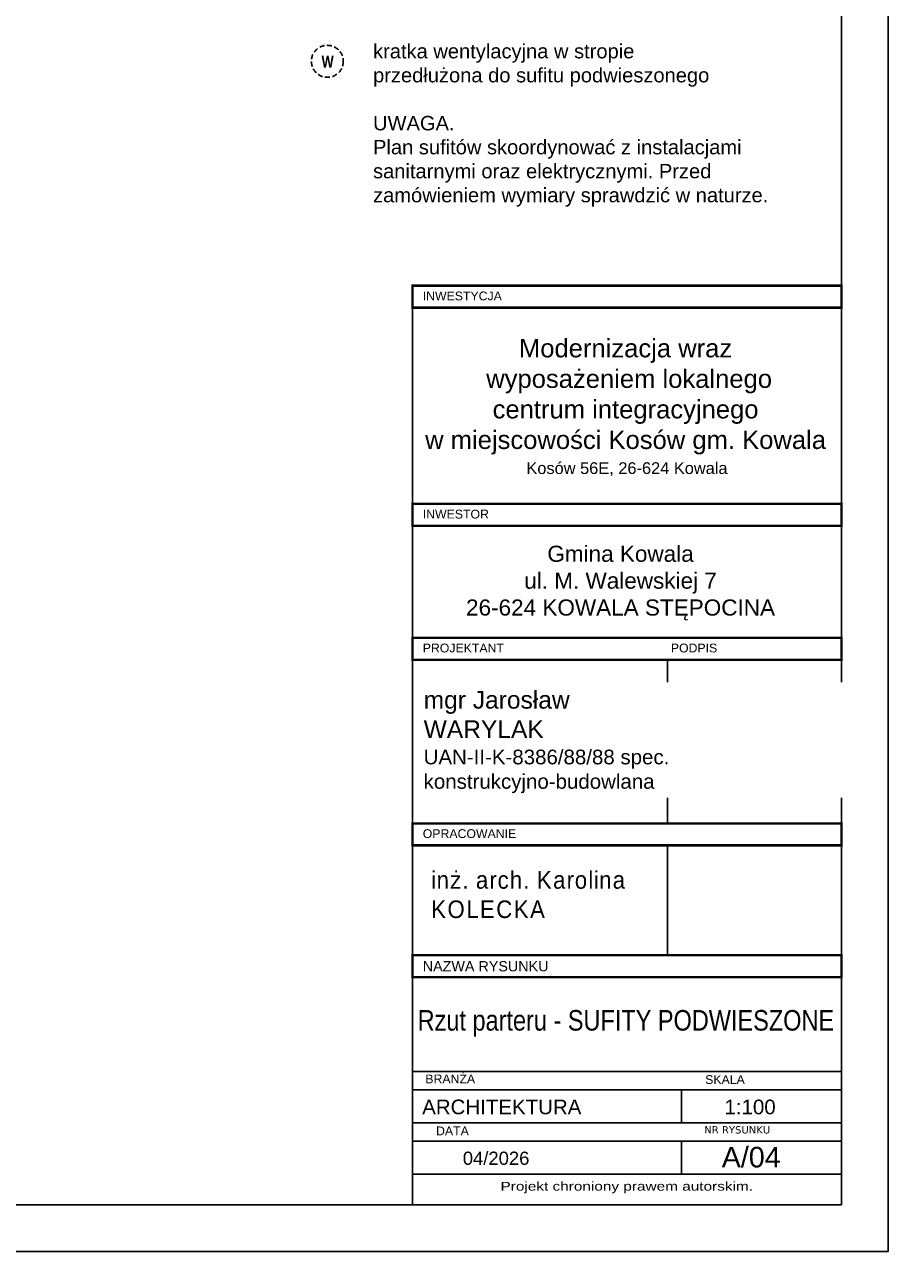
# Model space of a CAD drawing. Header units: millimetres. Extents: x -5941 to 19721, y -9230 to 6433.
# Tile 60 of 204: x 6453 to 7764, y -9037 to -7196. Entities that reach past the tile are written whole.
import ezdxf
from ezdxf.enums import TextEntityAlignment as Align

# ---------------------------------------------------------------- set-up
doc = ezdxf.new("R2010")
doc.units = ezdxf.units.MM
doc.linetypes.add('DASHED', pattern=[0.75, 0.5, -0.25])
doc.layers.add('.OPIS', color=62, linetype='Continuous', lineweight=5)
doc.layers.add('FLUID-W.WC1.2', color=7, linetype='Continuous', lineweight=30)
doc.layers.add('A_opis', color=1, linetype='Continuous')
doc.layers.add('O_tabelka', color=3, linetype='Continuous')
doc.styles.add('ARIAL', font='arial.ttf', dxfattribs={"width": 0.8})
doc.styles.add('BIKWYM', font='BIKROMSW.SHX', dxfattribs={"width": 0.8})
doc.styles.add('Opisowy', font='arial.ttf', dxfattribs={"width": 0.8})
doc.styles.get("Standard").update_dxf_attribs({"font": 'arial.ttf'})
doc.styles.add('verdena', font='verdana.ttf')

msp = doc.modelspace()

# ---------------------------------------------------------------- linework, layer by layer
for points in [[(3551.557, -9037.467), (7749.802, -9037.467), (7749.802, -6067.467), (3551.557, -6067.467)], [(3701.557, -8967.467), (7679.802, -8967.467), (7679.802, -6137.467), (3701.557, -6137.467)]]:
    msp.add_lwpolyline(points, close=True)
at = {"layer": 'FLUID-W.WC1.2', "color": 8, "linetype": 'DASHED', "ltscale": 15}
msp.add_circle((6907.812, -7251.128), 24, dxfattribs=at)
at = {"layer": 'O_tabelka', "color": 0}
for p, q in [((7418.488, -8149.32), (7418.488, -8394.918)), ((7418.488, -8427.918), (7418.488, -8592.844)), ((7035.703, -8592.844), (7679.802, -8592.844)), ((7035.703, -8592.844), (7679.802, -8592.844)), ((7035.703, -8592.844), (7679.802, -8592.844)), ((7439.802, -8794.879), (7439.802, -8844.379)), ((7439.802, -8871.879), (7439.802, -8921.379))]:
    msp.add_line(p, q, dxfattribs=at)
at = {"layer": 'O_tabelka', "color": 0, "const_width": 3.593}
for points in [[(7035.703, -7587.899), (7679.802, -7587.899), (7679.802, -7620.899), (7035.703, -7620.899)], [(7035.703, -7915.324), (7679.802, -7915.324), (7679.802, -7948.324), (7035.703, -7948.324)], [(7035.703, -8116.32), (7679.802, -8116.32), (7679.802, -8149.32), (7035.703, -8149.32)], [(7035.703, -8394.918), (7679.802, -8394.918), (7679.802, -8427.918), (7035.703, -8427.918)], [(7035.703, -8592.844), (7679.802, -8592.844), (7679.802, -8625.844), (7035.703, -8625.844)]]:
    msp.add_lwpolyline(points, close=True, dxfattribs=at)
at = {"layer": 'O_tabelka', "color": 0}
msp.add_lwpolyline([(7035.703, -7587.899), (7679.802, -7587.899), (7679.802, -8967.467), (7035.703, -8967.467)], close=True, dxfattribs=at)
for points in [[(7035.703, -8592.844), (7679.802, -8592.844)], [(7035.703, -8767.379), (7679.802, -8767.379)], [(7035.703, -8794.879), (7679.802, -8794.879)], [(7035.703, -8844.379), (7679.802, -8844.379)], [(7035.703, -8871.879), (7679.802, -8871.879)], [(7035.703, -8921.379), (7679.802, -8921.379)]]:
    msp.add_lwpolyline(points, dxfattribs=at)
at = {"layer": 'O_tabelka', "color": 0, "ltscale": 10}
msp.add_lwpolyline([(7035.703, -8767.379), (7679.802, -8767.379)], dxfattribs=at)

# ---------------------------------------------------------------- texts
at = {"layer": '.OPIS', "color": 0, "insert": (6976.485, -6865.01), "char_height": 21.6, "width": 662.67636, "attachment_point": 1, "style": 'Opisowy'}
msp.add_mtext('{\\W1;LEGENDA:^I\\P\\Psufit podwieszany kasetonowy na podkonstrukcji \\Pz profili stalowych, podwieszany na wieszakach \\Pwg wybranego systemu/producenta; \\Pkasetony o wym. 60x60 cm, profil ścienny krawędziowy po obwodzie pomieszczeń\\P\\Pklimatyzator kasetonowy zg z cz. sanitarną\\P\\Pkratka wentylacyjna w stropie\\Pprzedłużona do sufitu podwieszonego\\P\\fArial|b0|i0|c0|p34;\\PUWAGA. \\PPlan sufitów skoordynować z instalacjami sanitarnymi oraz elektrycznymi. Przed zamówieniem wymiary sprawdzić w naturze. }', dxfattribs=at)
at = {"layer": 'A_opis', "color": 0, "style": 'ARIAL', "width": 1.25}
msp.add_text('Projekt chroniony prawem autorskim.', height=13.2, dxfattribs=at).set_placement((7167.849, -8946.167))
at = {"layer": 'FLUID-W.WC1.2', "color": 8, "linetype": 'Continuous', "insert": (6908.273, -7251.475), "char_height": 18, "attachment_point": 5, "style": 'BIKWYM'}
msp.add_mtext('\\fSegoe UI Black|b1|i0;\\A1;W', dxfattribs=at)
at = {"layer": 'O_tabelka', "color": 0, "attachment_point": 1}
for s, insert, char_height, width in [('{\\fArial|b0|i0|c238|p34;INWESTYCJA}', (7051.045, -7596.699), 13.2, 805.93333), ('INWESTOR', (7051.103, -7924.124), 13.2, 805.93333), ('{\\fArial|b0|i0|c238|p34;PROJEKTANT}', (7051.103, -8125.12), 13.2, 256.41448), ('{\\fArial|b0|i0|c238|p34;PODPIS}', (7423.63, -8125.12), 13.2, 189.93333), ('OPRACOWANIE', (7051.103, -8403.718), 13.2, 256.41448), ('{\\fArial|b0|i0|c238|p34;NAZWA RYSUNKU}', (7051.103, -8601.644), 15.4, 256.41448), ('{\\fArial|b0|i0|c238|p34;BRANŻA}', (7054.969, -8771.912), 13.2, 256.41448), ('{\\fArial|b0|i0|c238|p34;SKALA}', (7475.202, -8772.879), 13.2, 256.41448), ('{\\fArial|b0|i0|c238|p34;DATA}', (7071.103, -8849.879), 13.2, 256.41448)]:
    msp.add_mtext(s, dxfattribs=dict(at, insert=insert, char_height=char_height, width=width))
at = {"layer": 'O_tabelka', "color": 0}
for s, insert, char_height, width, attachment_point, style in [('{\\W1;Modernizacja wraz \\P wyposażeniem lokalnego \\Pcentrum integracyjnego \\Pw miejscowości Kosów gm. Kowala}', (7355.655, -7667.936), 27.5, 621.13252, 2, 'ARIAL'), ('{\\W1;Kosów 56E, 26-624 Kowala}', (7357.753, -7873.782), 17.6, 644.09982, 8, 'ARIAL'), ('{\\W1;Gmina Kowala\\Pul. M. Walewskiej 7\\P26-624 KOWALA STĘPOCINA}', (7348.092, -7978.161), 24.2, 631.04636, 2, 'ARIAL'), ('NR RYSUNKU', (7473.802, -8849.379), 11, 476.83883, 1, 'verdena')]:
    msp.add_mtext(s, dxfattribs=dict(at, insert=insert, char_height=char_height, width=width, attachment_point=attachment_point, style=style))
at = {"layer": 'O_tabelka', "color": 0, "ltscale": 10, "attachment_point": 4, "style": 'ARIAL'}
for s, insert, char_height, width in [('\\pt80,110;{\\A1;\\fArial Narrow|b0|i0|c238|p34;\\W1.37500x;\\T1.10000;inż. arch. Karolina}\\P\\pt80,110;{\\A1;\\fArial Narrow|b0|i0|c238|p34;\\W1.37500x;\\T1.10000;KOLECKA}', (7063.824, -8501.989), 26.4, 626.05434), ('{\\fArial Narrow|b0|i0|c238|p34;\\W1;Rzut parteru - SUFITY PODWIESZONE}', (7043.458, -8695.181), 30.8, 779.0404)]:
    msp.add_mtext(s, dxfattribs=dict(at, insert=insert, char_height=char_height, width=width))
at = {"layer": 'O_tabelka', "color": 0, "ltscale": 10, "style": 'ARIAL'}
msp.add_attdef('ARCHITEKTURA', text='BRANŻA', height=22, dxfattribs=at).set_placement((7050.248, -8820.545), align=Align.MIDDLE_LEFT)
for tag, text, height, p in [('1:100', 'SKALA', 22, (7542.634, -8820.545)), ('04/2026', 'DATA', 19.8, (7161.236, -8897.545)), ('A/04', '_', 30.8, (7544.316, -8895.9, 0))]:
    msp.add_attdef(tag, text=text, height=height, dxfattribs=at).set_placement(p, align=Align.MIDDLE_CENTER)

# ---------------------------------------------------------------- next in the draw order: texts
at = {"layer": 'O_tabelka', "color": 0, "ltscale": 10, "insert": (7052.446, -8272.948), "char_height": 26.4, "width": 626.05434, "attachment_point": 4, "style": 'ARIAL', "bg_fill": 2}
msp.add_mtext('\\pt0.000033,0.000045,0.00007;{\\A1;\\W1.25000x;mgr Jarosław}\\P\\pt0.000033,0.000045,0.00007;{\\A1;\\W1.25000x;WARYLAK}\\P\\pt0.407986;{\\A1;\\H0.83333x;\\W1.25000x;UAN-II-K-8386/88/88 spec. }{\\A1;\\H0.83333x;\\W1.25000x;konstrukcyjno-budowlana}', dxfattribs=at)

doc.saveas('drawing.dxf')
